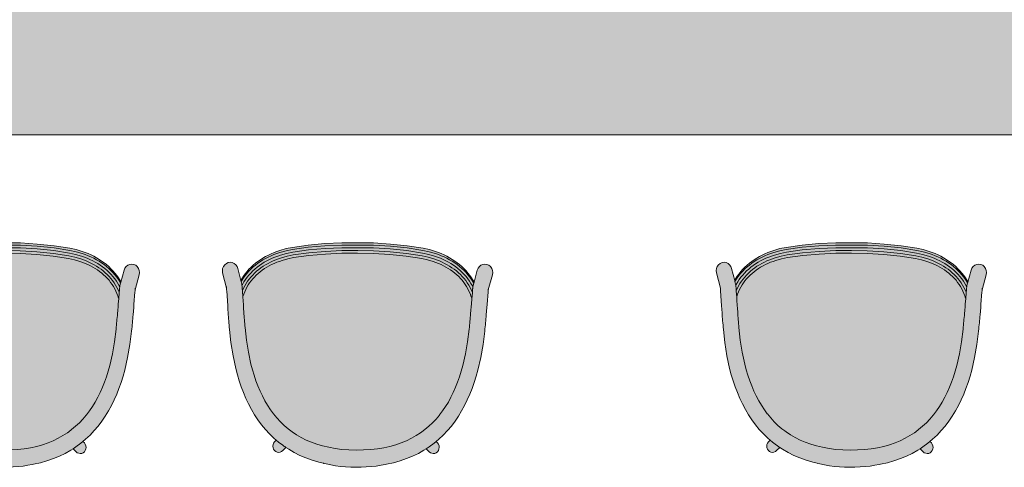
# Model space of a CAD drawing. Header units: millimetres. Extents: x 31882 to 271790, y -35693 to 24917.
# Tile 41 of 256: x 40835 to 42736, y 8385 to 9248. Entities that reach past the tile are written whole.
import ezdxf

# ---------------------------------------------------------------- set-up
doc = ezdxf.new("R2010")
doc.units = ezdxf.units.MM
doc.header["$MEASUREMENT"] = 0
for name, color, linetype, lineweight in [('02_Elevation 00', 8, 'Continuous', 9), ('08_Hatch', 140, 'Continuous', 9), ('@00 Furniture', 14, 'Continuous', 15), ('Grey', 8, 'Continuous', 9)]:
    doc.layers.add(name, color=color, linetype=linetype, lineweight=lineweight)

# ---------------------------------------------------------------- blocks, each defined once
blk = doc.blocks.new('bar chair')
at = {"layer": '08_Hatch', "true_color": 0xffffff}
h = blk.add_hatch(color=7, dxfattribs=at)
h.dxf.hatch_style = 1
h.paths.add_polyline_path([(9242.5, 11904.1), (9232.4, 11900.3), (9222.5, 11896.1), (9213, 11891.6), (9203.8, 11886.7), (9195, 11881.5), (9186.5, 11875.9), (9178.4, 11869.9), (9170.7, 11863.6), (9163.4, 11856.8), (9156.4, 11849.6), (9149.9, 11842), (9145.7, 11836.5), (9143.8, 11834), (9138.1, 11825.5), (9132.9, 11816.4), (9128.1, 11806.9), (9123.8, 11796.9), (9120, 11786.3), (9116.7, 11775.2), (9114, 11763.4), (9111.8, 11751.1), (9110.1, 11738.1), (9109.1, 11724.6), (9108.7, 11710.3), (9108.9, 11696.1), (9109.7, 11682.5), (9111.2, 11669.5), (9113.2, 11657.2), (9115.8, 11645.4), (9119, 11634.2), (9122.6, 11623.6), (9126.8, 11613.5), (9131.4, 11603.9), (9136.5, 11594.8), (9142.1, 11586.2), (9143.9, 11583.7), (9148.1, 11578.1), (9154.5, 11570.4), (9161.3, 11563.1), (9168.6, 11556.2), (9176.2, 11549.8), (9176.7, 11549.4), (9184.2, 11543.7), (9192.6, 11538), (9201.4, 11532.6), (9210.5, 11527.6), (9219.9, 11523), (9229.7, 11518.7), (9239.8, 11514.7), (9250.2, 11511), (9260.8, 11507.7), (9271.6, 11504.7), (9294.3, 11499.5), (9317.6, 11495.4), (9341.8, 11492.4), (9345.5, 11492.1), (9349.4, 11491.7), (9353.2, 11491.3), (9357, 11490.9), (9360.7, 11490.6), (9364.4, 11490.3), (9368, 11489.9), (9371.5, 11489.6), (9378.3, 11489), (9384.8, 11488.5), (9390.9, 11488), (9400.2, 11487.3), (9401.5, 11487.6), (9406.3, 11489.1), (9410.9, 11490.8), (9415.4, 11492.8), (9419.8, 11494.9), (9424, 11497.4), (9428.2, 11500), (9432.1, 11502.8), (9436, 11505.9), (9439.7, 11509.2), (9443.2, 11512.6), (9446.6, 11516.3), (9449.9, 11520.1), (9453, 11524.1), (9456, 11528.3), (9458.8, 11532.7), (9461.5, 11537.2), (9464, 11541.9), (9466.3, 11546.7), (9468.5, 11551.7), (9470.5, 11556.8), (9472.3, 11562), (9475.5, 11572.9), (9477.9, 11584.1), (9482.5, 11613.9), (9485.7, 11645.6), (9487.6, 11677.4), (9488.1, 11707.7), (9488.1, 11738), (9486.6, 11769.8), (9483.8, 11801.6), (9479.7, 11831.4), (9477.4, 11842.7), (9474.4, 11853.6), (9472.6, 11858.8), (9470.7, 11863.9), (9468.6, 11868.9), (9466.3, 11873.8), (9463.9, 11878.5), (9461.3, 11883.1), (9458.5, 11887.5), (9455.6, 11891.7), (9452.5, 11895.8), (9449.3, 11899.7), (9446, 11903.4), (9442.4, 11906.9), (9438.8, 11910.2), (9435, 11913.3), (9431.1, 11916.2), (9427, 11918.9), (9422.8, 11921.4), (9418.4, 11923.6), (9413.9, 11925.6), (9409.3, 11927.4), (9404.5, 11929), (9403.3, 11929.3), (9396.8, 11928.9), (9387.9, 11928.3), (9381.4, 11927.8), (9374.6, 11927.3), (9371, 11927.1), (9367.4, 11926.8), (9363.8, 11926.5), (9360.1, 11926.2), (9356.3, 11925.9), (9352.4, 11925.6), (9348.5, 11925.3), (9344.8, 11925), (9320.6, 11922.3), (9297.2, 11918.6), (9274.5, 11913.7), (9263.6, 11910.8), (9252.9, 11907.6)])
h.paths.add_polyline_path([(9093.5, 11807.5), (9089.1, 11795.3), (9085.4, 11782.5), (9083.3, 11773.7), (9083.1, 11772.9), (9082, 11768.5), (9080.1, 11759.6), (9078.5, 11750.3), (9077.2, 11740.7), (9076.3, 11730.9), (9075.8, 11721), (9075.5, 11711.1), (9075.6, 11701.1), (9076.1, 11691.2), (9076.8, 11681.4), (9077.9, 11671.9), (9079.4, 11662.5), (9081, 11654.3), (9081.4, 11651.8), (9084.4, 11638.5), (9088, 11625.7), (9092.2, 11613.4), (9097, 11601.7), (9102.4, 11590.5), (9108.4, 11579.9), (9111.4, 11575.2), (9114.9, 11569.8), (9122, 11560.1), (9125.2, 11556.3), (9129.6, 11551.1), (9137.6, 11542.5), (9146.2, 11534.4), (9155.1, 11526.8), (9164.5, 11519.7), (9174.2, 11513.1), (9184.3, 11507), (9194.7, 11501.3), (9205.4, 11496), (9216.4, 11491.1), (9227.7, 11486.7), (9239.2, 11482.6), (9250.9, 11478.9), (9263, 11475.6), (9287.4, 11470), (9312.5, 11465.6), (9337.9, 11462.5), (9342.2, 11462), (9346.3, 11461.6), (9350.3, 11461.2), (9354.3, 11460.9), (9358.2, 11460.5), (9362, 11460.1), (9365.8, 11459.8), (9369.5, 11459.5), (9376.6, 11458.9), (9383.4, 11458.3), (9389.7, 11457.8), (9413.7, 11455.9), (9415.3, 11455.7), (9417.6, 11455.5), (9417.6, 11455.5), (9419.6, 11455.4), (9419.9, 11455.3), (9419, 11455.4), (9418, 11455.5), (9417.7, 11455.5), (9446.9, 11447.6), (9451.1, 11447), (9455.2, 11447.5), (9459.1, 11449), (9462.5, 11451.4), (9465.1, 11454.5), (9466.7, 11458.2), (9467.3, 11462.1), (9466.8, 11466), (9465.2, 11469.7), (9462.7, 11472.8), (9459.3, 11475.3), (9455.4, 11476.8), (9432.6, 11483), (9430.7, 11483.5), (9425.8, 11484.9), (9425.5, 11484.9), (9425, 11485), (9423.3, 11485.2), (9423.2, 11485.2), (9420.8, 11485.5), (9420.1, 11485.6), (9419.3, 11485.7), (9418.2, 11485.8), (9417, 11485.9), (9415.6, 11486), (9414.1, 11486.2), (9412.6, 11486.3), (9412.6, 11486.3), (9412.4, 11486.3), (9412.2, 11486.3), (9400.2, 11487.3), (9390.9, 11488), (9384.8, 11488.5), (9378.3, 11489), (9371.5, 11489.6), (9368, 11489.9), (9364.4, 11490.3), (9360.7, 11490.6), (9357, 11490.9), (9353.2, 11491.3), (9349.4, 11491.7), (9345.5, 11492.1), (9341.8, 11492.4), (9317.6, 11495.4), (9294.3, 11499.5), (9271.6, 11504.7), (9260.8, 11507.7), (9250.2, 11511), (9239.8, 11514.7), (9229.7, 11518.7), (9219.9, 11523), (9210.5, 11527.6), (9201.4, 11532.6), (9192.6, 11538), (9184.2, 11543.7), (9176.7, 11549.4), (9176.2, 11549.8), (9168.6, 11556.2), (9161.3, 11563.1), (9154.5, 11570.4), (9148.1, 11578.1), (9143.9, 11583.7), (9142.1, 11586.2), (9136.5, 11594.8), (9131.4, 11603.9), (9126.8, 11613.5), (9122.6, 11623.6), (9119, 11634.2), (9115.8, 11645.4), (9113.2, 11657.2), (9111.2, 11669.5), (9109.7, 11682.5), (9108.9, 11696.1), (9108.7, 11710.3), (9109.1, 11724.6), (9110.1, 11738.1), (9111.8, 11751.1), (9114, 11763.4), (9116.7, 11775.2), (9120, 11786.3), (9123.8, 11796.9), (9128.1, 11806.9), (9132.9, 11816.4), (9138.1, 11825.5), (9143.8, 11834), (9145.7, 11836.5), (9149.9, 11842), (9156.4, 11849.6), (9163.4, 11856.8), (9170.7, 11863.6), (9178.4, 11869.9), (9178.9, 11870.3), (9186.5, 11875.9), (9195, 11881.5), (9203.8, 11886.7), (9213, 11891.6), (9222.5, 11896.1), (9232.4, 11900.3), (9242.5, 11904.1), (9252.9, 11907.6), (9263.6, 11910.8), (9274.5, 11913.7), (9297.2, 11918.6), (9320.6, 11922.3), (9344.8, 11925), (9348.5, 11925.3), (9352.4, 11925.6), (9356.3, 11925.9), (9360.1, 11926.2), (9363.8, 11926.5), (9367.4, 11926.8), (9371, 11927.1), (9374.6, 11927.3), (9381.4, 11927.8), (9387.9, 11928.3), (9396.8, 11928.9), (9403.3, 11929.3), (9415.3, 11930.1), (9416.4, 11930.2), (9416.4, 11930.2), (9417.2, 11930.2), (9418.7, 11930.3), (9420.1, 11930.4), (9421.3, 11930.5), (9422.4, 11930.6), (9423.3, 11930.7), (9423.9, 11930.7), (9426.4, 11931), (9428.1, 11931.2), (9428.6, 11931.3), (9428.9, 11931.3), (9433.8, 11932.6), (9435.8, 11933.1), (9458.7, 11939), (9462.6, 11940.5), (9465.9, 11942.9), (9468.5, 11946), (9470.2, 11949.6), (9470.7, 11953.6), (9470.2, 11957.5), (9468.6, 11961.1), (9466.1, 11964.3), (9462.8, 11966.7), (9458.9, 11968.3), (9454.7, 11968.8), (9450.5, 11968.3), (9421.2, 11960.8), (9421.5, 11960.8), (9423.1, 11960.9), (9423.4, 11961), (9422.5, 11960.9), (9421.2, 11960.8), (9421.2, 11960.8), (9420.2, 11960.7), (9418.8, 11960.6), (9417.2, 11960.5), (9415.5, 11960.4), (9396.2, 11959.1), (9386.9, 11958.5), (9380.1, 11958), (9373, 11957.5), (9369.3, 11957.3), (9365.5, 11957), (9361.7, 11956.7), (9357.8, 11956.4), (9353.8, 11956), (9349.7, 11955.7), (9345.7, 11955.4), (9341.4, 11955), (9315.9, 11952.2), (9290.7, 11948.2), (9266.3, 11942.9), (9254.1, 11939.7), (9242.3, 11936.2), (9230.8, 11932.3), (9219.4, 11928), (9208.4, 11923.3), (9197.6, 11918.2), (9187.1, 11912.6), (9176.9, 11906.6), (9167.1, 11900.1), (9157.7, 11893.2), (9148.6, 11885.7), (9140, 11877.8), (9131.8, 11869.3), (9127.9, 11864.7), (9124.1, 11860.3), (9117.9, 11852.2), (9117.3, 11851.3), (9116.9, 11850.8), (9116.4, 11850.1), (9115.3, 11848.5), (9113.9, 11846.4), (9113.7, 11846), (9113.7, 11846), (9110.2, 11840.8), (9104.1, 11830.2), (9098.5, 11819.1)])
h.paths.add_polyline_path([(9111.4, 11575.2), (9105.6, 11569.5), (9103.7, 11567.2), (9102.5, 11564.5), (9102.1, 11561.6), (9102.4, 11558.7), (9103.6, 11556), (9105.5, 11553.6), (9108, 11551.8), (9110.9, 11550.7), (9113.9, 11550.3), (9117.1, 11550.6), (9119.9, 11551.7), (9122.4, 11553.5), (9125.2, 11556.3), (9122, 11560.1), (9114.9, 11569.8)], flags=17)
h.paths.add_polyline_path([(9116.2, 11871.3), (9113.1, 11871), (9110.2, 11869.9), (9107.7, 11868.1), (9105.8, 11865.8), (9104.6, 11863.1), (9104.1, 11860.2), (9104.5, 11857.3), (9105.7, 11854.6), (9107.6, 11852.2), (9113.7, 11846), (9113.8, 11846.1), (9113.9, 11846.4), (9115.3, 11848.5), (9116.4, 11850.1), (9116.9, 11850.8), (9117.3, 11851.3), (9117.9, 11852.2), (9124.1, 11860.3), (9127.9, 11864.7), (9124.6, 11868), (9122.2, 11869.8), (9119.3, 11870.9)], flags=17)
h.paths.add_polyline_path([(9484.9, 11832.1), (9482.5, 11843.7), (9479.4, 11854.9), (9477.6, 11860.3), (9475.6, 11865.6), (9473.4, 11870.8), (9471.1, 11875.8), (9468.6, 11880.7), (9465.9, 11885.5), (9463, 11890.1), (9460, 11894.5), (9456.8, 11898.7), (9453.4, 11902.8), (9449.9, 11906.6), (9446.2, 11910.3), (9442.4, 11913.8), (9438.4, 11917.1), (9434.2, 11920.1), (9429.9, 11923), (9425.4, 11925.6), (9420.8, 11928), (9416.1, 11930.1), (9415.7, 11930.1), (9415.3, 11930.1), (9403.3, 11929.3), (9404.5, 11929), (9409.3, 11927.4), (9413.9, 11925.6), (9418.4, 11923.6), (9422.8, 11921.4), (9427, 11918.9), (9431.1, 11916.2), (9435, 11913.3), (9438.8, 11910.2), (9442.4, 11906.9), (9446, 11903.4), (9449.3, 11899.7), (9452.5, 11895.8), (9455.6, 11891.7), (9458.5, 11887.5), (9461.3, 11883.1), (9463.9, 11878.5), (9466.3, 11873.8), (9468.6, 11868.9), (9470.7, 11863.9), (9472.6, 11858.8), (9474.4, 11853.6), (9477.4, 11842.7), (9479.7, 11831.4), (9483.8, 11801.6), (9486.6, 11769.8), (9488.1, 11738), (9488.1, 11707.7), (9487.6, 11677.4), (9485.7, 11645.6), (9482.5, 11613.9), (9477.9, 11584.1), (9475.5, 11572.9), (9472.3, 11562), (9470.5, 11556.8), (9468.5, 11551.7), (9466.3, 11546.7), (9464, 11541.9), (9461.5, 11537.2), (9458.8, 11532.7), (9456, 11528.3), (9453, 11524.1), (9449.9, 11520.1), (9446.6, 11516.3), (9443.2, 11512.6), (9439.7, 11509.2), (9436, 11505.9), (9432.1, 11502.8), (9428.2, 11500), (9424, 11497.4), (9419.8, 11494.9), (9415.4, 11492.8), (9410.9, 11490.8), (9406.3, 11489.1), (9401.5, 11487.6), (9400.2, 11487.3), (9412.2, 11486.3), (9412.4, 11486.3), (9412.6, 11486.3), (9412.6, 11486.3), (9413, 11486.3), (9417.8, 11488.3), (9422.4, 11490.7), (9426.9, 11493.2), (9431.2, 11496), (9435.4, 11499), (9439.5, 11502.2), (9443.4, 11505.7), (9447.1, 11509.3), (9450.7, 11513.1), (9454.1, 11517.1), (9457.4, 11521.3), (9460.4, 11525.7), (9463.4, 11530.2), (9466.1, 11534.9), (9468.7, 11539.8), (9471.1, 11544.8), (9473.4, 11549.9), (9475.5, 11555.2), (9477.4, 11560.6), (9480.6, 11571.7), (9483.1, 11583.3), (9487.7, 11613.3), (9491, 11645.2), (9492.9, 11677.2), (9493.3, 11707.6), (9493.3, 11738.1), (9491.8, 11770.1), (9489, 11802.1)])
h.paths.add_polyline_path([(9490.3, 11833), (9487.9, 11844.9), (9484.7, 11856.4), (9482.8, 11862), (9480.8, 11867.5), (9478.5, 11872.8), (9476.1, 11878), (9473.5, 11883.1), (9470.7, 11888), (9467.7, 11892.8), (9464.5, 11897.4), (9461.2, 11901.8), (9457.7, 11906), (9454, 11910.1), (9450.1, 11914), (9446.1, 11917.6), (9441.9, 11921.1), (9437.5, 11924.3), (9433, 11927.3), (9428.2, 11930.1), (9426.4, 11931), (9423.9, 11930.7), (9423.3, 11930.7), (9422.4, 11930.6), (9421.3, 11930.5), (9420.1, 11930.4), (9418.7, 11930.3), (9417.2, 11930.2), (9416.7, 11930.2), (9416.4, 11930.2), (9416.1, 11930.1), (9420.8, 11928), (9425.4, 11925.6), (9429.9, 11923), (9434.2, 11920.1), (9438.4, 11917.1), (9442.4, 11913.8), (9446.2, 11910.3), (9449.9, 11906.6), (9453.4, 11902.8), (9456.8, 11898.7), (9460, 11894.5), (9463, 11890.1), (9465.9, 11885.5), (9468.6, 11880.7), (9471.1, 11875.8), (9473.4, 11870.8), (9475.6, 11865.6), (9477.6, 11860.3), (9479.4, 11854.9), (9482.5, 11843.7), (9484.9, 11832.1), (9489, 11802.1), (9491.8, 11770.1), (9493.3, 11738.1), (9493.3, 11707.6), (9492.9, 11677.2), (9491, 11645.2), (9487.7, 11613.3), (9483.1, 11583.3), (9480.6, 11571.7), (9477.4, 11560.6), (9475.5, 11555.2), (9473.4, 11549.9), (9471.1, 11544.8), (9468.7, 11539.8), (9466.1, 11534.9), (9463.4, 11530.2), (9460.4, 11525.7), (9457.4, 11521.3), (9454.1, 11517.1), (9450.7, 11513.1), (9447.1, 11509.3), (9443.4, 11505.7), (9439.5, 11502.2), (9435.4, 11499), (9431.2, 11496), (9426.9, 11493.2), (9422.4, 11490.7), (9417.8, 11488.3), (9413, 11486.3), (9413.3, 11486.2), (9413.6, 11486.2), (9414.1, 11486.2), (9415.6, 11486), (9417, 11485.9), (9418.2, 11485.8), (9419.3, 11485.7), (9420.1, 11485.6), (9420.8, 11485.5), (9423.2, 11485.2), (9425.1, 11486.2), (9429.9, 11488.9), (9434.5, 11491.8), (9438.9, 11495), (9443.2, 11498.4), (9447.3, 11502), (9451.2, 11505.8), (9454.9, 11509.8), (9458.5, 11514), (9461.9, 11518.4), (9465.1, 11522.9), (9468.2, 11527.6), (9471, 11532.5), (9473.7, 11537.5), (9476.2, 11542.7), (9478.6, 11548), (9480.7, 11553.5), (9482.7, 11559.1), (9486, 11570.5), (9488.6, 11582.4), (9493.2, 11612.7), (9496.5, 11644.8), (9498.4, 11677), (9498.9, 11707.6), (9498.8, 11738.2), (9497.4, 11770.4), (9494.5, 11802.6)])
h.paths.add_polyline_path([(9495.5, 11833.7), (9493, 11845.9), (9489.8, 11857.7), (9487.8, 11863.5), (9485.7, 11869.2), (9483.4, 11874.7), (9480.9, 11880.1), (9478.2, 11885.3), (9475.3, 11890.4), (9472.2, 11895.3), (9468.9, 11900.1), (9465.4, 11904.7), (9461.8, 11909.1), (9457.9, 11913.4), (9453.9, 11917.4), (9449.6, 11921.2), (9445.2, 11924.9), (9440.6, 11928.2), (9435.9, 11931.4), (9433.8, 11932.6), (9428.9, 11931.3), (9428.6, 11931.3), (9428.1, 11931.2), (9426.4, 11931), (9428.2, 11930.1), (9433, 11927.3), (9437.5, 11924.3), (9441.9, 11921.1), (9446.1, 11917.6), (9450.1, 11914), (9454, 11910.1), (9457.7, 11906), (9461.2, 11901.8), (9464.5, 11897.4), (9467.7, 11892.8), (9470.7, 11888), (9473.5, 11883.1), (9476.1, 11878), (9478.5, 11872.8), (9480.8, 11867.5), (9482.8, 11862), (9484.7, 11856.4), (9487.9, 11844.9), (9490.3, 11833), (9494.5, 11802.6), (9497.4, 11770.4), (9498.8, 11738.2), (9498.9, 11707.6), (9498.4, 11677), (9496.5, 11644.8), (9493.2, 11612.7), (9488.6, 11582.4), (9486, 11570.5), (9482.7, 11559.1), (9480.7, 11553.5), (9478.6, 11548), (9476.2, 11542.7), (9473.7, 11537.5), (9471, 11532.5), (9468.2, 11527.6), (9465.1, 11522.9), (9461.9, 11518.4), (9458.5, 11514), (9454.9, 11509.8), (9451.2, 11505.8), (9447.3, 11502), (9443.2, 11498.4), (9438.9, 11495), (9434.5, 11491.8), (9429.9, 11488.9), (9425.1, 11486.2), (9423.3, 11485.2), (9425, 11485), (9425.5, 11484.9), (9425.8, 11484.9), (9430.7, 11483.5), (9432.7, 11484.7), (9437.6, 11487.8), (9442.2, 11491.1), (9446.7, 11494.7), (9450.9, 11498.5), (9455, 11502.4), (9459, 11506.6), (9462.7, 11511), (9466.2, 11515.5), (9469.6, 11520.3), (9472.7, 11525.2), (9475.7, 11530.2), (9478.5, 11535.4), (9481.1, 11540.8), (9483.4, 11546.2), (9485.7, 11551.9), (9487.7, 11557.6), (9491.1, 11569.4), (9493.8, 11581.6), (9498.4, 11612.1), (9501.7, 11644.4), (9503.7, 11676.9), (9504.1, 11707.6), (9504.1, 11738.3), (9502.6, 11770.7), (9499.7, 11803.1)])
h.paths.add_polyline_path([(9499.6, 11833.7), (9497.1, 11845.9), (9493.8, 11857.7), (9491.8, 11863.5), (9489.6, 11869.1), (9487.3, 11874.7), (9484.7, 11880), (9481.9, 11885.3), (9479, 11890.4), (9475.8, 11895.3), (9472.5, 11900.1), (9468.9, 11904.7), (9465.2, 11909.1), (9461.3, 11913.4), (9457.2, 11917.4), (9452.8, 11921.2), (9448.3, 11924.8), (9443.7, 11928.2), (9438.8, 11931.4), (9435.8, 11933.1), (9433.8, 11932.6), (9435.9, 11931.4), (9440.6, 11928.2), (9445.2, 11924.9), (9449.6, 11921.2), (9453.9, 11917.4), (9457.9, 11913.4), (9461.8, 11909.1), (9465.4, 11904.7), (9468.9, 11900.1), (9472.2, 11895.3), (9475.3, 11890.4), (9478.2, 11885.3), (9480.9, 11880.1), (9483.4, 11874.7), (9485.7, 11869.2), (9487.8, 11863.5), (9489.8, 11857.7), (9493, 11845.9), (9495.5, 11833.7), (9499.7, 11803.1), (9502.6, 11770.7), (9504.1, 11738.3), (9504.1, 11707.6), (9503.7, 11676.9), (9501.7, 11644.4), (9498.4, 11612.1), (9493.8, 11581.6), (9491.1, 11569.4), (9487.7, 11557.6), (9485.7, 11551.9), (9483.4, 11546.2), (9481.1, 11540.8), (9478.5, 11535.4), (9475.7, 11530.2), (9472.7, 11525.2), (9469.6, 11520.3), (9466.2, 11515.5), (9462.7, 11511), (9459, 11506.6), (9455, 11502.4), (9450.9, 11498.5), (9446.7, 11494.7), (9442.2, 11491.1), (9437.6, 11487.8), (9432.7, 11484.7), (9430.7, 11483.5), (9432.6, 11483), (9435.7, 11484.7), (9440.6, 11487.8), (9445.3, 11491.1), (9449.9, 11494.7), (9454.2, 11498.4), (9458.4, 11502.4), (9462.4, 11506.6), (9466.2, 11511), (9469.8, 11515.5), (9473.2, 11520.2), (9476.4, 11525.1), (9479.5, 11530.2), (9482.3, 11535.4), (9484.9, 11540.7), (9487.4, 11546.2), (9489.6, 11551.8), (9491.7, 11557.6), (9495.2, 11569.3), (9497.9, 11581.5), (9502.6, 11612.1), (9506, 11644.4), (9508, 11676.8), (9508.5, 11707.5), (9508.4, 11738.2), (9506.9, 11770.7), (9504, 11803.1)])
at = {"layer": '@00 Furniture'}
for p, q in [((9341.4, 11955, 0), (9315.9, 11952.2, 0)), ((9345.7, 11955.4, 0), (9341.4, 11955, 0)), ((9349.7, 11955.7, 0), (9345.7, 11955.4, 0)), ((9353.8, 11956, 0), (9349.7, 11955.7, 0)), ((9357.8, 11956.4, 0), (9353.8, 11956, 0)), ((9361.7, 11956.7, 0), (9357.8, 11956.4, 0)), ((9365.5, 11957, 0), (9361.7, 11956.7, 0)), ((9369.3, 11957.3, 0), (9365.5, 11957, 0)), ((9373, 11957.5, 0), (9369.3, 11957.3, 0)), ((9373, 11957.5, 0), (9380.1, 11958, 0)), ((9380.1, 11958, 0), (9386.9, 11958.5, 0)), ((9396.2, 11959.1, 0), (9386.9, 11958.5, 0)), ((9415.5, 11960.4, 0), (9396.2, 11959.1, 0)), ((9417.2, 11960.5, 0), (9415.5, 11960.4, 0)), ((9418.8, 11960.6, 0), (9417.2, 11960.5, 0)), ((9420.2, 11960.7, 0), (9418.8, 11960.6, 0)), ((9421.2, 11960.8, 0), (9420.2, 11960.7, 0)), ((9421.2, 11960.8, 0), (9450.5, 11968.3, 0)), ((9421.5, 11960.8, 0), (9421.2, 11960.8, 0)), ((9422.5, 11960.9, 0), (9421.5, 11960.8, 0)), ((9423.4, 11961, 0), (9422.5, 11960.9, 0)), ((9424.1, 11961, 0), (9423.4, 11961, 0)), ((9450.5, 11968.3, 0), (9454.7, 11968.8, 0)), ((9454.7, 11968.8, 0), (9458.9, 11968.3, 0)), ((9462.8, 11966.7, 0), (9458.9, 11968.3, 0)), ((9466.1, 11964.3, 0), (9462.8, 11966.7, 0)), ((9468.6, 11961.1, 0), (9466.1, 11964.3, 0)), ((9470.2, 11957.5, 0), (9468.6, 11961.1, 0)), ((9470.7, 11953.6, 0), (9470.2, 11957.5, 0)), ((9242.3, 11936.2, 0), (9230.8, 11932.3, 0)), ((9254.1, 11939.7, 0), (9242.3, 11936.2, 0)), ((9266.3, 11942.9, 0), (9254.1, 11939.7, 0)), ((9290.7, 11948.2, 0), (9266.3, 11942.9, 0)), ((9315.9, 11952.2, 0), (9290.7, 11948.2, 0)), ((9458.7, 11939, 0), (9435.8, 11933.1, 0)), ((9458.7, 11939, 0), (9462.6, 11940.5, 0)), ((9462.6, 11940.5, 0), (9465.9, 11942.9, 0)), ((9465.9, 11942.9, 0), (9468.5, 11946, 0)), ((9468.5, 11946, 0), (9470.2, 11949.6, 0)), ((9470.2, 11949.6, 0), (9470.7, 11953.6, 0)), ((9197.6, 11918.2, 0), (9187.1, 11912.6, 0)), ((9208.4, 11923.3, 0), (9197.6, 11918.2, 0)), ((9219.4, 11928, 0), (9208.4, 11923.3, 0)), ((9230.8, 11932.3, 0), (9219.4, 11928, 0)), ((9274.5, 11913.7, 0), (9297.2, 11918.6, 0)), ((9297.2, 11918.6, 0), (9320.6, 11922.3, 0)), ((9320.6, 11922.3, 0), (9344.8, 11925, 0)), ((9344.8, 11925, 0), (9348.5, 11925.3, 0)), ((9348.5, 11925.3, 0), (9352.4, 11925.6, 0)), ((9352.4, 11925.6, 0), (9356.3, 11925.9, 0)), ((9356.3, 11925.9, 0), (9360.1, 11926.2, 0)), ((9360.1, 11926.2, 0), (9363.8, 11926.5, 0)), ((9363.8, 11926.5, 0), (9367.4, 11926.8, 0)), ((9367.4, 11926.8, 0), (9371, 11927.1, 0)), ((9371, 11927.1, 0), (9374.6, 11927.3, 0)), ((9374.6, 11927.3, 0), (9381.4, 11927.8, 0)), ((9381.4, 11927.8, 0), (9387.9, 11928.3, 0)), ((9396.8, 11928.9, 0), (9387.9, 11928.3, 0)), ((9403.3, 11929.3, 0), (9396.8, 11928.9, 0)), ((9415.3, 11930.1, 0), (9403.3, 11929.3, 0)), ((9403.3, 11929.3, 0), (9404.5, 11929, 0)), ((9404.5, 11929, 0), (9409.3, 11927.4, 0)), ((9409.3, 11927.4, 0), (9413.9, 11925.6, 0)), ((9413.9, 11925.6, 0), (9418.4, 11923.6, 0)), ((9415.3, 11930.1, 0), (9415.7, 11930.1, 0)), ((9415.7, 11930.1, 0), (9416.1, 11930.1, 0)), ((9416.1, 11930.1, 0), (9416.4, 11930.2, 0)), ((9416.1, 11930.1, 0), (9420.8, 11928, 0)), ((9416.4, 11930.2, 0), (9416.7, 11930.2, 0)), ((9416.7, 11930.2, 0), (9417.2, 11930.2, 0)), ((9417.2, 11930.2, 0), (9418.7, 11930.3, 0)), ((9418.4, 11923.6, 0), (9422.8, 11921.4, 0)), ((9418.7, 11930.3, 0), (9420.1, 11930.4, 0)), ((9420.1, 11930.4, 0), (9421.3, 11930.5, 0)), ((9420.8, 11928, 0), (9425.4, 11925.6, 0)), ((9421.3, 11930.5, 0), (9422.4, 11930.6, 0)), ((9422.4, 11930.6, 0), (9423.3, 11930.7, 0)), ((9422.8, 11921.4, 0), (9427, 11918.9, 0)), ((9423.3, 11930.7, 0), (9423.9, 11930.7, 0)), ((9423.9, 11930.7, 0), (9426.4, 11931, 0)), ((9425.4, 11925.6, 0), (9429.9, 11923, 0)), ((9426.4, 11931, 0), (9428.1, 11931.2, 0)), ((9428.2, 11930.1, 0), (9426.4, 11931, 0)), ((9427, 11918.9, 0), (9431.1, 11916.2, 0)), ((9428.6, 11931.3, 0), (9428.1, 11931.2, 0)), ((9433, 11927.3, 0), (9428.2, 11930.1, 0)), ((9428.9, 11931.3, 0), (9428.6, 11931.3, 0)), ((9433.8, 11932.6, 0), (9428.9, 11931.3, 0)), ((9429.9, 11923, 0), (9434.2, 11920.1, 0)), ((9431.1, 11916.2, 0), (9435, 11913.3, 0)), ((9437.5, 11924.3, 0), (9433, 11927.3, 0)), ((9435.8, 11933.1, 0), (9433.8, 11932.6, 0)), ((9433.8, 11932.6, 0), (9435.9, 11931.4, 0)), ((9434.2, 11920.1, 0), (9438.4, 11917.1, 0)), ((9435.8, 11933.1, 0), (9438.8, 11931.4, 0)), ((9435.9, 11931.4, 0), (9440.6, 11928.2, 0)), ((9441.9, 11921.1, 0), (9437.5, 11924.3, 0)), ((9438.4, 11917.1, 0), (9442.4, 11913.8, 0)), ((9438.8, 11931.4, 0), (9443.7, 11928.2, 0)), ((9440.6, 11928.2, 0), (9445.2, 11924.9, 0)), ((9446.1, 11917.6, 0), (9441.9, 11921.1, 0)), ((9443.7, 11928.2, 0), (9448.3, 11924.8, 0)), ((9445.2, 11924.9, 0), (9449.6, 11921.2, 0)), ((9450.1, 11914, 0), (9446.1, 11917.6, 0)), ((9448.3, 11924.8, 0), (9452.8, 11921.2, 0)), ((9449.6, 11921.2, 0), (9453.9, 11917.4, 0)), ((9452.8, 11921.2, 0), (9457.2, 11917.4, 0)), ((9453.9, 11917.4, 0), (9457.9, 11913.4, 0)), ((9457.2, 11917.4, 0), (9461.3, 11913.4, 0)), ((9167.1, 11900.1, 0), (9157.7, 11893.2, 0)), ((9176.9, 11906.6, 0), (9167.1, 11900.1, 0)), ((9187.1, 11912.6, 0), (9176.9, 11906.6, 0)), ((9222.5, 11896.1, 0), (9232.4, 11900.3, 0)), ((9232.4, 11900.3, 0), (9242.5, 11904.1, 0)), ((9242.5, 11904.1, 0), (9252.9, 11907.6, 0)), ((9252.9, 11907.6, 0), (9263.6, 11910.8, 0)), ((9263.6, 11910.8, 0), (9274.5, 11913.7, 0)), ((9435, 11913.3, 0), (9438.8, 11910.2, 0)), ((9438.8, 11910.2, 0), (9442.4, 11906.9, 0)), ((9442.4, 11913.8, 0), (9446.2, 11910.3, 0)), ((9442.4, 11906.9, 0), (9446, 11903.4, 0)), ((9446, 11903.4, 0), (9449.3, 11899.7, 0)), ((9446.2, 11910.3, 0), (9449.9, 11906.6, 0)), ((9449.3, 11899.7, 0), (9452.5, 11895.8, 0)), ((9449.9, 11906.6, 0), (9453.4, 11902.8, 0)), ((9454, 11910.1, 0), (9450.1, 11914, 0)), ((9453.4, 11902.8, 0), (9456.8, 11898.7, 0)), ((9457.7, 11906, 0), (9454, 11910.1, 0)), ((9456.8, 11898.7, 0), (9460, 11894.5, 0)), ((9461.2, 11901.8, 0), (9457.7, 11906, 0)), ((9457.9, 11913.4, 0), (9461.8, 11909.1, 0)), ((9464.5, 11897.4, 0), (9461.2, 11901.8, 0)), ((9461.3, 11913.4, 0), (9465.2, 11909.1, 0)), ((9461.8, 11909.1, 0), (9465.4, 11904.7, 0)), ((9467.7, 11892.8, 0), (9464.5, 11897.4, 0)), ((9465.2, 11909.1, 0), (9468.9, 11904.7, 0)), ((9465.4, 11904.7, 0), (9468.9, 11900.1, 0)), ((9468.9, 11904.7, 0), (9472.5, 11900.1, 0)), ((9468.9, 11900.1, 0), (9472.2, 11895.3, 0)), ((9472.5, 11900.1, 0), (9475.8, 11895.3, 0)), ((9140, 11877.8, 0), (9131.8, 11869.3, 0)), ((9148.6, 11885.7, 0), (9140, 11877.8, 0)), ((9157.7, 11893.2, 0), (9148.6, 11885.7, 0)), ((9186.5, 11875.9, 0), (9195, 11881.5, 0)), ((9195, 11881.5, 0), (9203.8, 11886.7, 0)), ((9203.8, 11886.7, 0), (9213, 11891.6, 0)), ((9213, 11891.6, 0), (9222.5, 11896.1, 0)), ((9452.5, 11895.8, 0), (9455.6, 11891.7, 0)), ((9455.6, 11891.7, 0), (9458.5, 11887.5, 0)), ((9458.5, 11887.5, 0), (9461.3, 11883.1, 0)), ((9460, 11894.5, 0), (9463, 11890.1, 0)), ((9461.3, 11883.1, 0), (9463.9, 11878.5, 0)), ((9463, 11890.1, 0), (9465.9, 11885.5, 0)), ((9463.9, 11878.5, 0), (9466.3, 11873.8, 0)), ((9465.9, 11885.5, 0), (9468.6, 11880.7, 0)), ((9470.7, 11888, 0), (9467.7, 11892.8, 0)), ((9468.6, 11880.7, 0), (9471.1, 11875.8, 0)), ((9473.5, 11883.1, 0), (9470.7, 11888, 0)), ((9472.2, 11895.3, 0), (9475.3, 11890.4, 0)), ((9476.1, 11878, 0), (9473.5, 11883.1, 0)), ((9475.3, 11890.4, 0), (9478.2, 11885.3, 0)), ((9475.8, 11895.3, 0), (9479, 11890.4, 0)), ((9478.5, 11872.8, 0), (9476.1, 11878, 0)), ((9478.2, 11885.3, 0), (9480.9, 11880.1, 0)), ((9479, 11890.4, 0), (9481.9, 11885.3, 0)), ((9480.9, 11880.1, 0), (9483.4, 11874.7, 0)), ((9481.9, 11885.3, 0), (9484.7, 11880, 0)), ((9484.7, 11880, 0), (9487.3, 11874.7, 0)), ((9104.6, 11863.1, 0), (9104.1, 11860.2, 0)), ((9104.1, 11860.2, 0), (9104.5, 11857.3, 0)), ((9105.8, 11865.8, 0), (9104.6, 11863.1, 0)), ((9107.7, 11868.1, 0), (9105.8, 11865.8, 0)), ((9110.2, 11869.9, 0), (9107.7, 11868.1, 0)), ((9113.1, 11871, 0), (9110.2, 11869.9, 0)), ((9113.1, 11871, 0), (9116.2, 11871.3, 0)), ((9116.2, 11871.3, 0), (9119.3, 11870.9, 0)), ((9124.1, 11860.3, 0), (9117.9, 11852.2, 0)), ((9122.2, 11869.8, 0), (9119.3, 11870.9, 0)), ((9124.6, 11868, 0), (9122.2, 11869.8, 0)), ((9127.9, 11864.7, 0), (9124.1, 11860.3, 0)), ((9124.6, 11868, 0), (9127.9, 11864.7, 0)), ((9131.8, 11869.3, 0), (9127.9, 11864.7, 0)), ((9163.4, 11856.8, 0), (9170.7, 11863.6, 0)), ((9170.7, 11863.6, 0), (9178.4, 11869.9, 0)), ((9178.4, 11869.9, 0), (9178.9, 11870.3, 0)), ((9178.9, 11870.3, 0), (9186.5, 11875.9, 0)), ((9466.3, 11873.8, 0), (9468.6, 11868.9, 0)), ((9468.6, 11868.9, 0), (9470.7, 11863.9, 0)), ((9470.7, 11863.9, 0), (9472.6, 11858.8, 0)), ((9471.1, 11875.8, 0), (9473.4, 11870.8, 0)), ((9472.6, 11858.8, 0), (9474.4, 11853.6, 0)), ((9473.4, 11870.8, 0), (9475.6, 11865.6, 0)), ((9475.6, 11865.6, 0), (9477.6, 11860.3, 0)), ((9477.6, 11860.3, 0), (9479.4, 11854.9, 0)), ((9480.8, 11867.5, 0), (9478.5, 11872.8, 0)), ((9482.8, 11862, 0), (9480.8, 11867.5, 0)), ((9484.7, 11856.4, 0), (9482.8, 11862, 0)), ((9483.4, 11874.7, 0), (9485.7, 11869.2, 0)), ((9485.7, 11869.2, 0), (9487.8, 11863.5, 0)), ((9487.3, 11874.7, 0), (9489.6, 11869.1, 0)), ((9487.8, 11863.5, 0), (9489.8, 11857.7, 0)), ((9489.6, 11869.1, 0), (9491.8, 11863.5, 0)), ((9491.8, 11863.5, 0), (9493.8, 11857.7, 0)), ((9110.2, 11840.8, 0), (9104.1, 11830.2, 0)), ((9104.5, 11857.3, 0), (9105.7, 11854.6, 0)), ((9105.7, 11854.6, 0), (9107.6, 11852.2, 0)), ((9113.7, 11846, 0), (9107.6, 11852.2, 0)), ((9113.7, 11846, 0), (9110.2, 11840.8, 0)), ((9113.8, 11846.1, 0), (9113.7, 11846, 0)), ((9113.8, 11846.1, 0), (9113.9, 11846.4, 0)), ((9113.9, 11846.4, 0), (9115.3, 11848.5, 0)), ((9115.3, 11848.5, 0), (9116.4, 11850.1, 0)), ((9116.9, 11850.8, 0), (9116.4, 11850.1, 0)), ((9117.3, 11851.3, 0), (9116.9, 11850.8, 0)), ((9117.3, 11851.3, 0), (9117.9, 11852.2, 0)), ((9117.9, 11852.2, 0), (9118.2, 11852.8, 0)), ((9145.7, 11836.5, 0), (9149.9, 11842, 0)), ((9149.9, 11842, 0), (9156.4, 11849.6, 0)), ((9156.4, 11849.6, 0), (9163.4, 11856.8, 0)), ((9474.4, 11853.6, 0), (9477.4, 11842.7, 0)), ((9477.4, 11842.7, 0), (9479.7, 11831.4, 0)), ((9479.4, 11854.9, 0), (9482.5, 11843.7, 0)), ((9482.5, 11843.7, 0), (9484.9, 11832.1, 0)), ((9487.9, 11844.9, 0), (9484.7, 11856.4, 0)), ((9490.3, 11833, 0), (9487.9, 11844.9, 0)), ((9489.8, 11857.7, 0), (9493, 11845.9, 0)), ((9493, 11845.9, 0), (9495.5, 11833.7, 0)), ((9493.8, 11857.7, 0), (9497.1, 11845.9, 0)), ((9497.1, 11845.9, 0), (9499.6, 11833.7, 0)), ((9104.1, 11830.2, 0), (9098.5, 11819.1, 0)), ((9132.9, 11816.4, 0), (9138.1, 11825.5, 0)), ((9138.1, 11825.5, 0), (9143.8, 11834, 0)), ((9143.8, 11834, 0), (9145.7, 11836.5, 0)), ((9479.7, 11831.4, 0), (9483.8, 11801.6, 0)), ((9484.9, 11832.1, 0), (9489, 11802.1, 0)), ((9494.5, 11802.6, 0), (9490.3, 11833, 0)), ((9495.5, 11833.7, 0), (9499.7, 11803.1, 0)), ((9499.6, 11833.7, 0), (9504, 11803.1, 0)), ((9093.5, 11807.5, 0), (9089.1, 11795.3, 0)), ((9098.5, 11819.1, 0), (9093.5, 11807.5, 0)), ((9123.8, 11796.9, 0), (9128.1, 11806.9, 0)), ((9128.1, 11806.9, 0), (9132.9, 11816.4, 0)), ((9489, 11802.1, 0), (9491.8, 11770.1, 0)), ((9497.4, 11770.4, 0), (9494.5, 11802.6, 0)), ((9499.7, 11803.1, 0), (9502.6, 11770.7, 0)), ((9504, 11803.1, 0), (9506.9, 11770.7, 0)), ((9089.1, 11795.3, 0), (9085.4, 11782.5, 0)), ((9116.7, 11775.2, 0), (9120, 11786.3, 0)), ((9120, 11786.3, 0), (9123.8, 11796.9, 0)), ((9483.8, 11801.6, 0), (9486.6, 11769.8, 0)), ((9080.1, 11759.6, 0), (9082, 11768.5, 0)), ((9082, 11768.5, 0), (9083.1, 11772.9, 0)), ((9083.1, 11772.9, 0), (9083.3, 11773.7, 0)), ((9085.4, 11782.5, 0), (9083.3, 11773.7, 0)), ((9114, 11763.4, 0), (9116.7, 11775.2, 0)), ((9486.6, 11769.8, 0), (9488.1, 11738, 0)), ((9491.8, 11770.1, 0), (9493.3, 11738.1, 0)), ((9498.8, 11738.2, 0), (9497.4, 11770.4, 0)), ((9502.6, 11770.7, 0), (9504.1, 11738.3, 0)), ((9506.9, 11770.7, 0), (9508.4, 11738.2, 0)), ((9077.2, 11740.7, 0), (9078.5, 11750.3, 0)), ((9078.5, 11750.3, 0), (9080.1, 11759.6, 0)), ((9110.1, 11738.1, 0), (9111.8, 11751.1, 0)), ((9111.8, 11751.1, 0), (9114, 11763.4, 0)), ((9075.8, 11721, 0), (9076.3, 11730.9, 0)), ((9076.3, 11730.9, 0), (9077.2, 11740.7, 0)), ((9109.1, 11724.6, 0), (9110.1, 11738.1, 0)), ((9488.1, 11738, 0), (9488.1, 11707.7, 0)), ((9493.3, 11738.1, 0), (9493.3, 11707.6, 0)), ((9498.9, 11707.6, 0), (9498.8, 11738.2, 0)), ((9504.1, 11738.3, 0), (9504.1, 11707.6, 0)), ((9508.4, 11738.2, 0), (9508.5, 11707.5, 0)), ((9075.5, 11711.1, 0), (9075.8, 11721, 0)), ((9075.6, 11701.1, 0), (9075.5, 11711.1, 0)), ((9108.7, 11710.3, 0), (9109.1, 11724.6, 0)), ((9108.9, 11696.1, 0), (9108.7, 11710.3, 0)), ((9488.1, 11707.7, 0), (9487.6, 11677.4, 0)), ((9493.3, 11707.6, 0), (9492.9, 11677.2, 0)), ((9498.4, 11677, 0), (9498.9, 11707.6, 0)), ((9504.1, 11707.6, 0), (9503.7, 11676.9, 0)), ((9508.5, 11707.5, 0), (9508, 11676.8, 0)), ((9076.1, 11691.2, 0), (9075.6, 11701.1, 0)), ((9076.8, 11681.4, 0), (9076.1, 11691.2, 0)), ((9109.7, 11682.5, 0), (9108.9, 11696.1, 0)), ((9077.9, 11671.9, 0), (9076.8, 11681.4, 0)), ((9079.4, 11662.5, 0), (9077.9, 11671.9, 0)), ((9111.2, 11669.5, 0), (9109.7, 11682.5, 0)), ((9113.2, 11657.2, 0), (9111.2, 11669.5, 0)), ((9487.6, 11677.4, 0), (9485.7, 11645.6, 0)), ((9492.9, 11677.2, 0), (9491, 11645.2, 0)), ((9496.5, 11644.8, 0), (9498.4, 11677, 0)), ((9503.7, 11676.9, 0), (9501.7, 11644.4, 0)), ((9508, 11676.8, 0), (9506, 11644.4, 0)), ((9081, 11654.3, 0), (9079.4, 11662.5, 0)), ((9081, 11654.3, 0), (9081.4, 11651.8, 0)), ((9081.4, 11651.8, 0), (9084.4, 11638.5, 0)), ((9115.8, 11645.4, 0), (9113.2, 11657.2, 0)), ((9084.4, 11638.5, 0), (9088, 11625.7, 0)), ((9119, 11634.2, 0), (9115.8, 11645.4, 0)), ((9122.6, 11623.6, 0), (9119, 11634.2, 0)), ((9485.7, 11645.6, 0), (9482.5, 11613.9, 0)), ((9491, 11645.2, 0), (9487.7, 11613.3, 0)), ((9493.2, 11612.7, 0), (9496.5, 11644.8, 0)), ((9501.7, 11644.4, 0), (9498.4, 11612.1, 0)), ((9506, 11644.4, 0), (9502.6, 11612.1, 0)), ((9088, 11625.7, 0), (9092.2, 11613.4, 0)), ((9092.2, 11613.4, 0), (9097, 11601.7, 0)), ((9126.8, 11613.5, 0), (9122.6, 11623.6, 0)), ((9131.4, 11603.9, 0), (9126.8, 11613.5, 0)), ((9482.5, 11613.9, 0), (9477.9, 11584.1, 0)), ((9487.7, 11613.3, 0), (9483.1, 11583.3, 0)), ((9488.6, 11582.4, 0), (9493.2, 11612.7, 0)), ((9498.4, 11612.1, 0), (9493.8, 11581.6, 0)), ((9502.6, 11612.1, 0), (9497.9, 11581.5, 0)), ((9097, 11601.7, 0), (9102.4, 11590.5, 0)), ((9136.5, 11594.8, 0), (9131.4, 11603.9, 0)), ((9142.1, 11586.2, 0), (9136.5, 11594.8, 0)), ((9102.4, 11590.5, 0), (9108.4, 11579.9, 0)), ((9105.6, 11569.5, 0), (9111.4, 11575.2, 0)), ((9108.4, 11579.9, 0), (9111.4, 11575.2, 0)), ((9111.4, 11575.2, 0), (9114.9, 11569.8, 0)), ((9143.9, 11583.7, 0), (9142.1, 11586.2, 0)), ((9148.1, 11578.1, 0), (9143.9, 11583.7, 0)), ((9154.5, 11570.4, 0), (9148.1, 11578.1, 0)), ((9477.9, 11584.1, 0), (9475.5, 11572.9, 0)), ((9483.1, 11583.3, 0), (9480.6, 11571.7, 0)), ((9486, 11570.5, 0), (9488.6, 11582.4, 0)), ((9493.8, 11581.6, 0), (9491.1, 11569.4, 0)), ((9497.9, 11581.5, 0), (9495.2, 11569.3, 0)), ((9102.5, 11564.5, 0), (9102.1, 11561.6, 0)), ((9102.1, 11561.6, 0), (9102.4, 11558.7, 0)), ((9102.4, 11558.7, 0), (9103.6, 11556, 0)), ((9103.7, 11567.2, 0), (9102.5, 11564.5, 0)), ((9103.6, 11556, 0), (9105.5, 11553.6, 0)), ((9105.6, 11569.5, 0), (9103.7, 11567.2, 0)), ((9114.9, 11569.8, 0), (9122, 11560.1, 0)), ((9122, 11560.1, 0), (9125.2, 11556.3, 0)), ((9125.2, 11556.3, 0), (9122.4, 11553.5, 0)), ((9125.2, 11556.3, 0), (9129.6, 11551.1, 0)), ((9161.3, 11563.1, 0), (9154.5, 11570.4, 0)), ((9168.6, 11556.2, 0), (9161.3, 11563.1, 0)), ((9176.2, 11549.8, 0), (9168.6, 11556.2, 0)), ((9470.5, 11556.8, 0), (9468.5, 11551.7, 0)), ((9472.3, 11562, 0), (9470.5, 11556.8, 0)), ((9475.5, 11572.9, 0), (9472.3, 11562, 0)), ((9475.5, 11555.2, 0), (9473.4, 11549.9, 0)), ((9477.4, 11560.6, 0), (9475.5, 11555.2, 0)), ((9480.6, 11571.7, 0), (9477.4, 11560.6, 0)), ((9480.7, 11553.5, 0), (9482.7, 11559.1, 0)), ((9482.7, 11559.1, 0), (9486, 11570.5, 0)), ((9487.7, 11557.6, 0), (9485.7, 11551.9, 0)), ((9491.1, 11569.4, 0), (9487.7, 11557.6, 0)), ((9491.7, 11557.6, 0), (9489.6, 11551.8, 0)), ((9495.2, 11569.3, 0), (9491.7, 11557.6, 0)), ((9105.5, 11553.6, 0), (9108, 11551.8, 0)), ((9110.9, 11550.7, 0), (9108, 11551.8, 0)), ((9113.9, 11550.3, 0), (9110.9, 11550.7, 0)), ((9117.1, 11550.6, 0), (9113.9, 11550.3, 0)), ((9117.1, 11550.6, 0), (9119.9, 11551.7, 0)), ((9119.9, 11551.7, 0), (9122.4, 11553.5, 0)), ((9129.6, 11551.1, 0), (9137.6, 11542.5, 0)), ((9137.6, 11542.5, 0), (9146.2, 11534.4, 0)), ((9176.7, 11549.4, 0), (9176.2, 11549.8, 0)), ((9184.2, 11543.7, 0), (9176.7, 11549.4, 0)), ((9192.6, 11538, 0), (9184.2, 11543.7, 0)), ((9201.4, 11532.6, 0), (9192.6, 11538, 0)), ((9461.5, 11537.2, 0), (9458.8, 11532.7, 0)), ((9464, 11541.9, 0), (9461.5, 11537.2, 0)), ((9466.3, 11546.7, 0), (9464, 11541.9, 0)), ((9468.7, 11539.8, 0), (9466.1, 11534.9, 0)), ((9468.5, 11551.7, 0), (9466.3, 11546.7, 0)), ((9471.1, 11544.8, 0), (9468.7, 11539.8, 0)), ((9471, 11532.5, 0), (9473.7, 11537.5, 0)), ((9473.4, 11549.9, 0), (9471.1, 11544.8, 0)), ((9473.7, 11537.5, 0), (9476.2, 11542.7, 0)), ((9476.2, 11542.7, 0), (9478.6, 11548, 0)), ((9481.1, 11540.8, 0), (9478.5, 11535.4, 0)), ((9478.6, 11548, 0), (9480.7, 11553.5, 0)), ((9483.4, 11546.2, 0), (9481.1, 11540.8, 0)), ((9484.9, 11540.7, 0), (9482.3, 11535.4, 0)), ((9485.7, 11551.9, 0), (9483.4, 11546.2, 0)), ((9487.4, 11546.2, 0), (9484.9, 11540.7, 0)), ((9489.6, 11551.8, 0), (9487.4, 11546.2, 0)), ((9146.2, 11534.4, 0), (9155.1, 11526.8, 0)), ((9155.1, 11526.8, 0), (9164.5, 11519.7, 0)), ((9164.5, 11519.7, 0), (9174.2, 11513.1, 0)), ((9210.5, 11527.6, 0), (9201.4, 11532.6, 0)), ((9219.9, 11523, 0), (9210.5, 11527.6, 0)), ((9229.7, 11518.7, 0), (9219.9, 11523, 0)), ((9239.8, 11514.7, 0), (9229.7, 11518.7, 0)), ((9449.9, 11520.1, 0), (9446.6, 11516.3, 0)), ((9453, 11524.1, 0), (9449.9, 11520.1, 0)), ((9454.1, 11517.1, 0), (9450.7, 11513.1, 0)), ((9456, 11528.3, 0), (9453, 11524.1, 0)), ((9457.4, 11521.3, 0), (9454.1, 11517.1, 0)), ((9458.8, 11532.7, 0), (9456, 11528.3, 0)), ((9460.4, 11525.7, 0), (9457.4, 11521.3, 0)), ((9458.5, 11514, 0), (9461.9, 11518.4, 0)), ((9463.4, 11530.2, 0), (9460.4, 11525.7, 0)), ((9461.9, 11518.4, 0), (9465.1, 11522.9, 0)), ((9466.1, 11534.9, 0), (9463.4, 11530.2, 0)), ((9465.1, 11522.9, 0), (9468.2, 11527.6, 0)), ((9469.6, 11520.3, 0), (9466.2, 11515.5, 0)), ((9468.2, 11527.6, 0), (9471, 11532.5, 0)), ((9472.7, 11525.2, 0), (9469.6, 11520.3, 0)), ((9473.2, 11520.2, 0), (9469.8, 11515.5, 0)), ((9475.7, 11530.2, 0), (9472.7, 11525.2, 0)), ((9476.4, 11525.1, 0), (9473.2, 11520.2, 0)), ((9478.5, 11535.4, 0), (9475.7, 11530.2, 0)), ((9479.5, 11530.2, 0), (9476.4, 11525.1, 0)), ((9482.3, 11535.4, 0), (9479.5, 11530.2, 0)), ((9174.2, 11513.1, 0), (9184.3, 11507, 0)), ((9184.3, 11507, 0), (9194.7, 11501.3, 0)), ((9194.7, 11501.3, 0), (9205.4, 11496, 0)), ((9250.2, 11511, 0), (9239.8, 11514.7, 0)), ((9260.8, 11507.7, 0), (9250.2, 11511, 0)), ((9271.6, 11504.7, 0), (9260.8, 11507.7, 0)), ((9294.3, 11499.5, 0), (9271.6, 11504.7, 0)), ((9317.6, 11495.4, 0), (9294.3, 11499.5, 0)), ((9428.2, 11500, 0), (9424, 11497.4, 0)), ((9432.1, 11502.8, 0), (9428.2, 11500, 0)), ((9435.4, 11499, 0), (9431.2, 11496, 0)), ((9436, 11505.9, 0), (9432.1, 11502.8, 0)), ((9439.5, 11502.2, 0), (9435.4, 11499, 0)), ((9439.7, 11509.2, 0), (9436, 11505.9, 0)), ((9438.9, 11495, 0), (9443.2, 11498.4, 0)), ((9443.4, 11505.7, 0), (9439.5, 11502.2, 0)), ((9443.2, 11512.6, 0), (9439.7, 11509.2, 0)), ((9446.6, 11516.3, 0), (9443.2, 11512.6, 0)), ((9443.2, 11498.4, 0), (9447.3, 11502, 0)), ((9447.1, 11509.3, 0), (9443.4, 11505.7, 0)), ((9450.9, 11498.5, 0), (9446.7, 11494.7, 0)), ((9450.7, 11513.1, 0), (9447.1, 11509.3, 0)), ((9447.3, 11502, 0), (9451.2, 11505.8, 0)), ((9454.2, 11498.4, 0), (9449.9, 11494.7, 0)), ((9455, 11502.4, 0), (9450.9, 11498.5, 0)), ((9451.2, 11505.8, 0), (9454.9, 11509.8, 0)), ((9458.4, 11502.4, 0), (9454.2, 11498.4, 0)), ((9454.9, 11509.8, 0), (9458.5, 11514, 0)), ((9459, 11506.6, 0), (9455, 11502.4, 0)), ((9462.4, 11506.6, 0), (9458.4, 11502.4, 0)), ((9462.7, 11511, 0), (9459, 11506.6, 0)), ((9466.2, 11511, 0), (9462.4, 11506.6, 0)), ((9466.2, 11515.5, 0), (9462.7, 11511, 0)), ((9469.8, 11515.5, 0), (9466.2, 11511, 0)), ((9205.4, 11496, 0), (9216.4, 11491.1, 0)), ((9216.4, 11491.1, 0), (9227.7, 11486.7, 0)), ((9227.7, 11486.7, 0), (9239.2, 11482.6, 0)), ((9239.2, 11482.6, 0), (9250.9, 11478.9, 0)), ((9250.9, 11478.9, 0), (9263, 11475.6, 0)), ((9341.8, 11492.4, 0), (9317.6, 11495.4, 0)), ((9345.5, 11492.1, 0), (9341.8, 11492.4, 0)), ((9349.4, 11491.7, 0), (9345.5, 11492.1, 0)), ((9353.2, 11491.3, 0), (9349.4, 11491.7, 0)), ((9357, 11490.9, 0), (9353.2, 11491.3, 0)), ((9360.7, 11490.6, 0), (9357, 11490.9, 0)), ((9364.4, 11490.3, 0), (9360.7, 11490.6, 0)), ((9368, 11489.9, 0), (9364.4, 11490.3, 0)), ((9371.5, 11489.6, 0), (9368, 11489.9, 0)), ((9378.3, 11489, 0), (9371.5, 11489.6, 0)), ((9384.8, 11488.5, 0), (9378.3, 11489, 0)), ((9390.9, 11488, 0), (9384.8, 11488.5, 0)), ((9390.9, 11488, 0), (9400.2, 11487.3, 0)), ((9401.5, 11487.6, 0), (9400.2, 11487.3, 0)), ((9400.2, 11487.3, 0), (9412.2, 11486.3, 0)), ((9406.3, 11489.1, 0), (9401.5, 11487.6, 0)), ((9410.9, 11490.8, 0), (9406.3, 11489.1, 0)), ((9415.4, 11492.8, 0), (9410.9, 11490.8, 0)), ((9412.4, 11486.3, 0), (9412.2, 11486.3, 0)), ((9412.6, 11486.3, 0), (9412.4, 11486.3, 0)), ((9412.6, 11486.3, 0), (9412.6, 11486.3, 0)), ((9413, 11486.3, 0), (9412.6, 11486.3, 0)), ((9417.8, 11488.3, 0), (9413, 11486.3, 0)), ((9413.3, 11486.2, 0), (9413, 11486.3, 0)), ((9413.6, 11486.2, 0), (9413.3, 11486.2, 0)), ((9414.1, 11486.2, 0), (9413.6, 11486.2, 0)), ((9415.6, 11486, 0), (9414.1, 11486.2, 0)), ((9419.8, 11494.9, 0), (9415.4, 11492.8, 0)), ((9417, 11485.9, 0), (9415.6, 11486, 0)), ((9418.2, 11485.8, 0), (9417, 11485.9, 0)), ((9422.4, 11490.7, 0), (9417.8, 11488.3, 0)), ((9419.3, 11485.7, 0), (9418.2, 11485.8, 0)), ((9420.1, 11485.6, 0), (9419.3, 11485.7, 0)), ((9424, 11497.4, 0), (9419.8, 11494.9, 0)), ((9420.8, 11485.5, 0), (9420.1, 11485.6, 0)), ((9420.8, 11485.5, 0), (9423.2, 11485.2, 0)), ((9426.9, 11493.2, 0), (9422.4, 11490.7, 0)), ((9423.2, 11485.2, 0), (9423.3, 11485.2, 0)), ((9423.3, 11485.2, 0), (9425.1, 11486.2, 0)), ((9423.3, 11485.2, 0), (9425, 11485, 0)), ((9425, 11485, 0), (9425.5, 11484.9, 0)), ((9425.1, 11486.2, 0), (9429.9, 11488.9, 0)), ((9425.5, 11484.9, 0), (9425.8, 11484.9, 0)), ((9425.8, 11484.9, 0), (9430.7, 11483.5, 0)), ((9431.2, 11496, 0), (9426.9, 11493.2, 0)), ((9429.9, 11488.9, 0), (9434.5, 11491.8, 0)), ((9432.7, 11484.7, 0), (9430.7, 11483.5, 0)), ((9430.7, 11483.5, 0), (9432.6, 11483, 0)), ((9435.7, 11484.7, 0), (9432.6, 11483, 0)), ((9432.6, 11483, 0), (9455.4, 11476.8, 0)), ((9437.6, 11487.8, 0), (9432.7, 11484.7, 0)), ((9434.5, 11491.8, 0), (9438.9, 11495, 0)), ((9440.6, 11487.8, 0), (9435.7, 11484.7, 0)), ((9442.2, 11491.1, 0), (9437.6, 11487.8, 0)), ((9445.3, 11491.1, 0), (9440.6, 11487.8, 0)), ((9446.7, 11494.7, 0), (9442.2, 11491.1, 0)), ((9449.9, 11494.7, 0), (9445.3, 11491.1, 0)), ((9263, 11475.6, 0), (9287.4, 11470, 0)), ((9287.4, 11470, 0), (9312.5, 11465.6, 0)), ((9312.5, 11465.6, 0), (9337.9, 11462.5, 0)), ((9337.9, 11462.5, 0), (9342.2, 11462, 0)), ((9342.2, 11462, 0), (9346.3, 11461.6, 0)), ((9346.3, 11461.6, 0), (9350.3, 11461.2, 0)), ((9350.3, 11461.2, 0), (9354.3, 11460.9, 0)), ((9354.3, 11460.9, 0), (9358.2, 11460.5, 0)), ((9358.2, 11460.5, 0), (9362, 11460.1, 0)), ((9362, 11460.1, 0), (9365.8, 11459.8, 0)), ((9365.8, 11459.8, 0), (9369.5, 11459.5, 0)), ((9459.3, 11475.3, 0), (9455.4, 11476.8, 0)), ((9462.7, 11472.8, 0), (9459.3, 11475.3, 0)), ((9465.2, 11469.7, 0), (9462.7, 11472.8, 0)), ((9466.8, 11466, 0), (9465.2, 11469.7, 0)), ((9466.7, 11458.2, 0), (9467.3, 11462.1, 0)), ((9467.3, 11462.1, 0), (9466.8, 11466, 0)), ((9376.6, 11458.9, 0), (9369.5, 11459.5, 0)), ((9383.4, 11458.3, 0), (9376.6, 11458.9, 0)), ((9389.7, 11457.8, 0), (9383.4, 11458.3, 0)), ((9389.7, 11457.8, 0), (9413.7, 11455.9, 0)), ((9413.7, 11455.9, 0), (9415.3, 11455.7, 0)), ((9415.3, 11455.7, 0), (9416.7, 11455.6, 0)), ((9416.7, 11455.6, 0), (9417.7, 11455.5, 0)), ((9446.9, 11447.6, 0), (9417.7, 11455.5, 0)), ((9417.7, 11455.5, 0), (9418, 11455.5, 0)), ((9418, 11455.5, 0), (9419, 11455.4, 0)), ((9419, 11455.4, 0), (9419.9, 11455.3, 0)), ((9419.9, 11455.3, 0), (9420.6, 11455.2, 0)), ((9451.1, 11447, 0), (9446.9, 11447.6, 0)), ((9455.2, 11447.5, 0), (9451.1, 11447, 0)), ((9455.2, 11447.5, 0), (9459.1, 11449, 0)), ((9459.1, 11449, 0), (9462.5, 11451.4, 0)), ((9462.5, 11451.4, 0), (9465.1, 11454.5, 0)), ((9465.1, 11454.5, 0), (9466.7, 11458.2, 0))]:
    blk.add_line(p, q, dxfattribs=at)
blk = doc.blocks.new('bar stools')
at = {"layer": '02_Elevation 00', "rotation": 90}
for p in [(24261.2, -690.3), (24942.8, -690.3), (25896, -690.3)]:
    blk.add_blockref('bar chair', p, dxfattribs=at)
blk = doc.blocks.new('r4ttwt')
at = {"layer": 'Grey', "ltscale": 0.25, "true_color": 0xffffff}
h = blk.add_hatch(color=7, dxfattribs=at)
h.dxf.hatch_style = 1
h.paths.add_polyline_path([(1719183.861, -78990.16), (1719032.206, -78990.16), (1719032.206, -78972.16), (1719183.861, -78972.16)])
at = {"layer": 'Grey', "ltscale": 0.25}
blk.add_lwpolyline([(1719183.861, -78990.16), (1719032.206, -78990.16), (1719032.206, -78972.16), (1719183.861, -78972.16)], close=True, dxfattribs=at)

msp = doc.modelspace()

# ---------------------------------------------------------------- block references
at = {"xscale": 25.4, "yscale": 25.4, "zscale": 25.4}
msp.add_blockref('r4ttwt', (-43623003, 2015376.2), dxfattribs=at)
at = {"layer": '02_Elevation 00'}
msp.add_blockref('bar stools', (28252.6, 0), dxfattribs=at)

doc.saveas('drawing.dxf')
